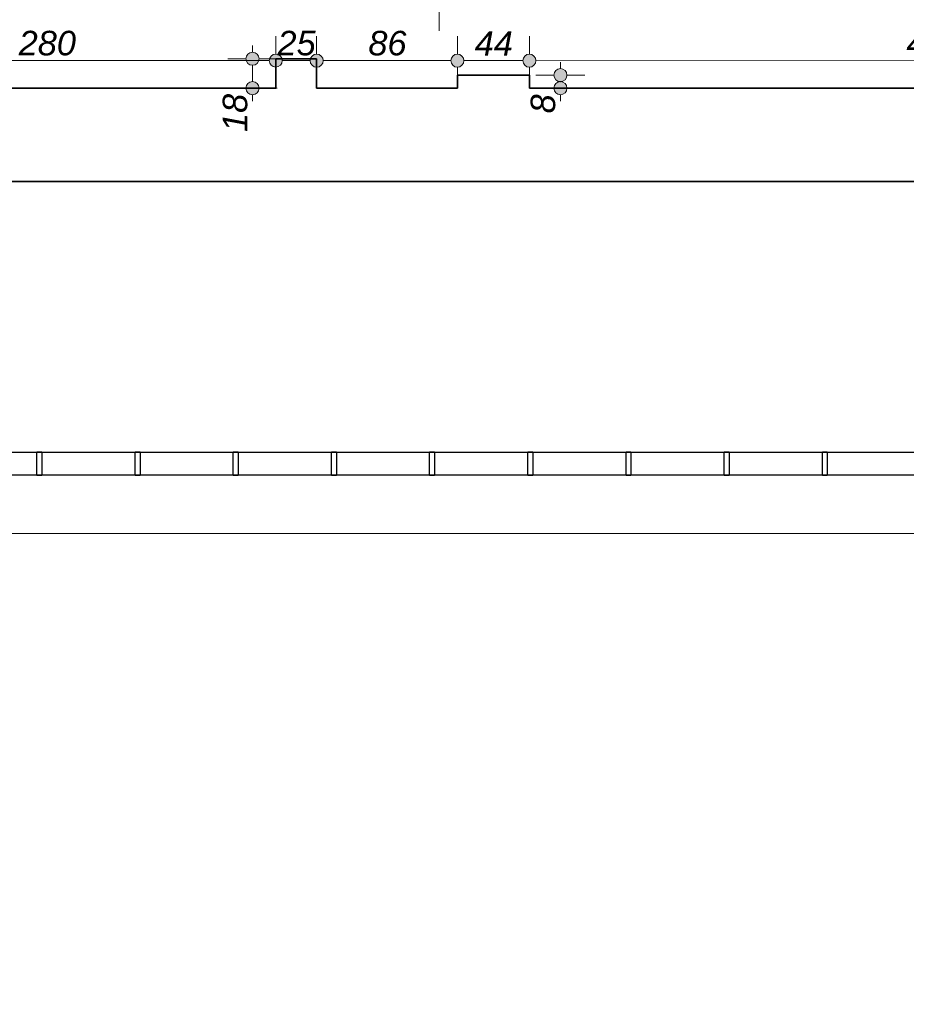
# Model space of a CAD drawing. Header units: millimetres. Extents: x -13944 to 84772, y -78836 to -35317.
# Tile 32 of 85: x 32400 to 37818, y -67712 to -61696. Entities that reach past the tile are written whole.
import ezdxf

# ---------------------------------------------------------------- set-up
doc = ezdxf.new("R2010")
doc.units = ezdxf.units.MM
doc.header["$MEASUREMENT"] = 0
for name, color, linetype, lineweight in [('0_Nr_pióra__3', 7, 'Continuous', 20), ('Instalacje - Went_Klim_Nr_pióra__42', 150, 'Continuous', 13), ('Konstrukcja - Stropy_Nr_pióra__1', 7, 'Continuous', 0), ('Konstrukcja - Ściany zew_Nr_pióra__6', 7, 'Continuous', 35), ('Wnętrze - Umeblowanie_Nr_pióra__4', 7, 'Continuous', 25), ('Wymiarowanie - Ogólne_Nr_pióra__82', 114, 'Continuous', 13)]:
    doc.layers.add(name, color=color, linetype=linetype, lineweight=lineweight)
doc.layers.add('Wymiarowanie - Ogólne', color=7, linetype='Continuous')
doc.styles.add('GENERATED_STYLE_3', font='txt')
doc.styles.add('GENERATED_STYLE_4', font='txt')
doc.dimstyles.new('GENERATED_STYLE__1', dxfattribs={"dimtxt": 150, "dimasz": 152, "dimexe": 0.18, "dimexo": 0, "dimgap": 0.09, "dimtad": 1, "dimlfac": 0.1, "dimzin": 0, "dimdsep": 46, "dimtxsty": 'GENERATED_STYLE_3', "dimblk": 'ARROWHEAD_11', "dimblk1": 'ARROWHEAD_11', "dimblk2": 'ARROWHEAD_11', "dimcen": 0.09, "dimclrd": 114, "dimclre": 114, "dimclrt": 114, "dimazin": 0, "dimtfac": 1, "dimtdec": 4, "dimtmove": 0, "dimatfit": 3, "dimfxl": 1, "dimtolj": 1, "dimtzin": 0, "dimarcsym": 0})
doc.dimstyles.new('GENERATED_STYLE__2', dxfattribs={"dimtxt": 150, "dimasz": 152, "dimexe": 0.18, "dimexo": 0, "dimgap": 0.09, "dimtad": 1, "dimtih": 1, "dimtoh": 1, "dimlfac": 0.1, "dimzin": 0, "dimdsep": 46, "dimtxsty": 'GENERATED_STYLE_3', "dimblk": 'ARROWHEAD_11', "dimblk1": 'ARROWHEAD_11', "dimblk2": 'ARROWHEAD_11', "dimcen": 0.09, "dimclrd": 114, "dimclre": 114, "dimclrt": 114, "dimazin": 0, "dimtfac": 1, "dimtdec": 4, "dimtmove": 0, "dimatfit": 3, "dimfxl": 1, "dimtolj": 1, "dimtzin": 0, "dimarcsym": 0})
doc.dimstyles.new('GENERATED_STYLE__3', dxfattribs={"dimtxt": 150, "dimasz": 152, "dimexe": 0.18, "dimexo": 0, "dimgap": 0.09, "dimtad": 1, "dimlfac": 0.1, "dimzin": 0, "dimdsep": 46, "dimtxsty": 'GENERATED_STYLE_3', "dimblk": 'ARROWHEAD_11', "dimblk1": 'ARROWHEAD_11', "dimblk2": 'ARROWHEAD_11', "dimcen": 0.09, "dimclrd": 114, "dimclre": 114, "dimclrt": 114, "dimazin": 0, "dimtfac": 1, "dimtdec": 4, "dimtmove": 2, "dimatfit": 3, "dimfxl": 1, "dimtolj": 1, "dimtzin": 0, "dimarcsym": 0})

# ---------------------------------------------------------------- blocks, each defined once
blk = doc.blocks.new('*D98')
at = {"layer": 'Wymiarowanie - Ogólne_Nr_pióra__82', "linetype": 'Continuous'}
for points in [[(29964.6, -64834.5), (29961.6, -64819.2), (29952.9, -64806.3), (29939.9, -64797.6), (29924.6, -64794.5), (29909.3, -64797.6), (29896.3, -64806.3), (29887.6, -64819.2), (29884.6, -64834.5), (29887.6, -64849.8), (29896.3, -64862.8), (29909.3, -64871.5), (29924.6, -64874.5), (29939.9, -64871.5), (29952.9, -64862.8), (29961.6, -64849.8)], [(48315.4, -64834.5), (48312.3, -64819.2), (48303.7, -64806.3), (48290.7, -64797.6), (48275.4, -64794.5), (48260.1, -64797.6), (48247.1, -64806.3), (48238.4, -64819.2), (48235.4, -64834.5), (48238.4, -64849.8), (48247.1, -64862.8), (48260.1, -64871.5), (48275.4, -64874.5), (48290.7, -64871.5), (48303.7, -64862.8), (48312.3, -64849.8)]]:
    blk.add_hatch(color=256, dxfattribs=at).paths.add_polyline_path(points)
for p, q in [((29924.6, -64794.5), (29924.6, -64684.5)), ((48275.4, -64794.5), (48275.4, -64684.5)), ((29844.6, -64834.5), (29884.6, -64834.5)), ((29964.6, -64834.5), (48235.4, -64834.5)), ((48315.4, -64834.5), (48355.4, -64834.5)), ((29924.6, -64984.5), (29924.6, -64874.5)), ((48275.4, -64984.5), (48275.4, -64874.5))]:
    blk.add_line(p, q, dxfattribs=at)
for centre in [(29924.6, -64834.5), (48275.4, -64834.5)]:
    blk.add_circle(centre, 40, dxfattribs=at)
at = {"layer": 'Wymiarowanie - Ogólne_Nr_pióra__82', "insert": (38843.5, -64804.5), "char_height": 150, "attachment_point": 7, "style": 'GENERATED_STYLE_3'}
blk.add_mtext('\\A1;{\\fArial|b0|i1|c238|p38;1 835}', dxfattribs=at)
blk = doc.blocks.new('ARROWHEAD_11')
at = {"color": 0, "linetype": 'Continuous', "lineweight": 0}
blk.add_line((0, 0), (-1, 0), dxfattribs=at)
at = {"color": 0, "linetype": 'Continuous', "lineweight": 0, "const_width": 0.25, "flags": 128}
blk.add_lwpolyline([(-0.125, 0, 1), (0.125, 0, 1)], format="xyb", close=True, dxfattribs=at)
blk = doc.blocks.new('*D343')
at = {"layer": 'Wymiarowanie - Ogólne_Nr_pióra__82', "linetype": 'Continuous'}
for points in [[(31204.6, -61945.8), (31201.6, -61930.5), (31192.9, -61917.6), (31179.9, -61908.9), (31164.6, -61905.8), (31149.3, -61908.9), (31136.3, -61917.6), (31127.7, -61930.5), (31124.6, -61945.8), (31127.7, -61961.1), (31136.3, -61974.1), (31149.3, -61982.8), (31164.6, -61985.8), (31179.9, -61982.8), (31192.9, -61974.1), (31201.6, -61961.1)], [(34004.7, -61946), (34001.6, -61930.7), (33992.9, -61917.8), (33980, -61909.1), (33964.7, -61906), (33949.3, -61909.1), (33936.4, -61917.8), (33927.7, -61930.7), (33924.7, -61946), (33927.7, -61961.4), (33936.4, -61974.3), (33949.3, -61983), (33964.7, -61986), (33980, -61983), (33992.9, -61974.3), (34001.6, -61961.4)]]:
    blk.add_hatch(color=256, dxfattribs=at).paths.add_polyline_path(points)
for p, q in [((31164.6, -61905.8), (31164.6, -61795.8)), ((31204.6, -61945.8), (33924.7, -61946)), ((31164.6, -62095.8), (31164.6, -61985.8))]:
    blk.add_line(p, q, dxfattribs=at)
blk.add_circle((31164.6, -61945.8), 40, dxfattribs=at)
at = {"layer": 'Wymiarowanie - Ogólne_Nr_pióra__82', "insert": (32393.9, -61915.9), "char_height": 150, "attachment_point": 7, "rotation": 359.9958, "style": 'GENERATED_STYLE_3'}
blk.add_mtext('\\A1;{\\fArial|b0|i1|c238|p38;280}', dxfattribs=at)
blk = doc.blocks.new('*D344')
at = {"layer": 'Wymiarowanie - Ogólne_Nr_pióra__82', "linetype": 'Continuous'}
for points in [[(34004.7, -61946), (34001.6, -61930.7), (33992.9, -61917.8), (33980, -61909.1), (33964.7, -61906), (33949.3, -61909.1), (33936.4, -61917.8), (33927.7, -61930.7), (33924.7, -61946), (33927.7, -61961.4), (33936.4, -61974.3), (33949.3, -61983), (33964.7, -61986), (33980, -61983), (33992.9, -61974.3), (34001.6, -61961.4)], [(34254.7, -61946.1), (34251.6, -61930.8), (34243, -61917.8), (34230, -61909.1), (34214.7, -61906.1), (34199.4, -61909.1), (34186.4, -61917.8), (34177.7, -61930.8), (34174.7, -61946.1), (34177.7, -61961.4), (34186.4, -61974.3), (34199.4, -61983), (34214.7, -61986.1), (34230, -61983), (34243, -61974.3), (34251.6, -61961.4)]]:
    blk.add_hatch(color=256, dxfattribs=at).paths.add_polyline_path(points)
for p, q in [((33964.7, -61906), (33964.7, -61796)), ((34004.7, -61946), (34174.7, -61946.1)), ((33964.6, -62096), (33964.6, -61986))]:
    blk.add_line(p, q, dxfattribs=at)
blk.add_circle((33964.7, -61946), 40, dxfattribs=at)
at = {"layer": 'Wymiarowanie - Ogólne_Nr_pióra__82', "insert": (33975.2, -61916), "char_height": 150, "attachment_point": 7, "rotation": 359.9958, "style": 'GENERATED_STYLE_3'}
blk.add_mtext('\\A1;{\\fArial|b0|i1|c238|p38;25}', dxfattribs=at)
blk = doc.blocks.new('*D345')
at = {"layer": 'Wymiarowanie - Ogólne_Nr_pióra__82', "linetype": 'Continuous'}
for points in [[(34254.7, -61946.1), (34251.6, -61930.8), (34243, -61917.8), (34230, -61909.1), (34214.7, -61906.1), (34199.4, -61909.1), (34186.4, -61917.8), (34177.7, -61930.8), (34174.7, -61946.1), (34177.7, -61961.4), (34186.4, -61974.3), (34199.4, -61983), (34214.7, -61986.1), (34230, -61983), (34243, -61974.3), (34251.6, -61961.4)], [(35114.6, -61946.1), (35111.6, -61930.8), (35102.9, -61917.8), (35089.9, -61909.2), (35074.6, -61906.1), (35059.3, -61909.2), (35046.4, -61917.8), (35037.7, -61930.8), (35034.6, -61946.1), (35037.7, -61961.4), (35046.4, -61974.4), (35059.3, -61983.1), (35074.6, -61986.1), (35089.9, -61983.1), (35102.9, -61974.4), (35111.6, -61961.4)]]:
    blk.add_hatch(color=256, dxfattribs=at).paths.add_polyline_path(points)
for p, q in [((34214.7, -61906.1), (34214.7, -61796.1)), ((35074.6, -61906.1), (35074.6, -61796.1)), ((34254.7, -61946.1), (35034.6, -61946.1)), ((34214.7, -62096.1), (34214.7, -61986.1))]:
    blk.add_line(p, q, dxfattribs=at)
blk.add_circle((34214.7, -61946.1), 40, dxfattribs=at)
at = {"layer": 'Wymiarowanie - Ogólne_Nr_pióra__82', "insert": (34530.8, -61916.1), "char_height": 150, "attachment_point": 7, "rotation": 359.9958, "style": 'GENERATED_STYLE_3'}
blk.add_mtext('\\A1;{\\fArial|b0|i1|c238|p38;86}', dxfattribs=at)
blk = doc.blocks.new('*D346')
at = {"layer": 'Wymiarowanie - Ogólne_Nr_pióra__82', "linetype": 'Continuous'}
for points in [[(35114.6, -61946.1), (35111.6, -61930.8), (35102.9, -61917.8), (35089.9, -61909.2), (35074.6, -61906.1), (35059.3, -61909.2), (35046.4, -61917.8), (35037.7, -61930.8), (35034.6, -61946.1), (35037.7, -61961.4), (35046.4, -61974.4), (35059.3, -61983.1), (35074.6, -61986.1), (35089.9, -61983.1), (35102.9, -61974.4), (35111.6, -61961.4)], [(35554.6, -61946.2), (35551.6, -61930.9), (35542.9, -61917.9), (35529.9, -61909.2), (35514.6, -61906.2), (35499.3, -61909.2), (35486.3, -61917.9), (35477.7, -61930.9), (35474.6, -61946.2), (35477.7, -61961.5), (35486.3, -61974.4), (35499.3, -61983.1), (35514.6, -61986.2), (35529.9, -61983.1), (35542.9, -61974.4), (35551.6, -61961.5)]]:
    blk.add_hatch(color=256, dxfattribs=at).paths.add_polyline_path(points)
for p, q in [((35074.6, -61906.1), (35074.6, -61796.1)), ((35114.6, -61946.1), (35474.6, -61946.2)), ((35074.6, -62096.1), (35074.6, -61986.1))]:
    blk.add_line(p, q, dxfattribs=at)
blk.add_circle((35074.6, -61946.1), 40, dxfattribs=at)
at = {"layer": 'Wymiarowanie - Ogólne_Nr_pióra__82', "insert": (35180.8, -61916.1), "char_height": 150, "attachment_point": 7, "rotation": 359.9958, "style": 'GENERATED_STYLE_3'}
blk.add_mtext('\\A1;{\\fArial|b0|i1|c238|p38;44}', dxfattribs=at)
blk = doc.blocks.new('*D347')
at = {"layer": 'Wymiarowanie - Ogólne_Nr_pióra__82', "linetype": 'Continuous'}
for points in [[(35554.6, -61946.2), (35551.6, -61930.9), (35542.9, -61917.9), (35529.9, -61909.2), (35514.6, -61906.2), (35499.3, -61909.2), (35486.3, -61917.9), (35477.7, -61930.9), (35474.6, -61946.2), (35477.7, -61961.5), (35486.3, -61974.4), (35499.3, -61983.1), (35514.6, -61986.2), (35529.9, -61983.1), (35542.9, -61974.4), (35551.6, -61961.5)], [(40504.7, -61946.5), (40501.6, -61931.2), (40492.9, -61918.2), (40480, -61909.6), (40464.7, -61906.5), (40449.3, -61909.6), (40436.4, -61918.2), (40427.7, -61931.2), (40424.7, -61946.5), (40427.7, -61961.8), (40436.4, -61974.8), (40449.3, -61983.5), (40464.7, -61986.5), (40480, -61983.5), (40492.9, -61974.8), (40501.6, -61961.8)]]:
    blk.add_hatch(color=256, dxfattribs=at).paths.add_polyline_path(points)
for p, q in [((35514.6, -61906.2), (35514.6, -61796.2)), ((40464.7, -61906.5), (40464.7, -61796.5)), ((35554.6, -61946.2), (40424.7, -61946.5)), ((35514.6, -62096.2), (35514.6, -61986.2))]:
    blk.add_line(p, q, dxfattribs=at)
blk.add_circle((35514.6, -61946.2), 40, dxfattribs=at)
at = {"layer": 'Wymiarowanie - Ogólne_Nr_pióra__82', "insert": (37818.9, -61916.3), "char_height": 150, "attachment_point": 7, "rotation": 359.9958, "style": 'GENERATED_STYLE_3'}
blk.add_mtext('\\A1;{\\fArial|b0|i1|c238|p38;495}', dxfattribs=at)
blk = doc.blocks.new('*D376')
at = {"layer": 'Wymiarowanie - Ogólne_Nr_pióra__82', "linetype": 'Continuous'}
for points in [[(33862.6, -61934.3), (33859.5, -61919), (33850.8, -61906), (33837.9, -61897.3), (33822.6, -61894.3), (33807.3, -61897.3), (33794.3, -61906), (33785.6, -61919), (33782.6, -61934.3), (33785.6, -61949.6), (33794.3, -61962.5), (33807.3, -61971.2), (33822.6, -61974.3), (33837.9, -61971.2), (33850.8, -61962.5), (33859.5, -61949.6)], [(33862.6, -62114.3), (33859.5, -62099), (33850.8, -62086), (33837.9, -62077.3), (33822.6, -62074.3), (33807.3, -62077.3), (33794.3, -62086), (33785.6, -62099), (33782.6, -62114.3), (33785.6, -62129.6), (33794.3, -62142.5), (33807.3, -62151.2), (33822.6, -62154.3), (33837.9, -62151.2), (33850.8, -62142.5), (33859.5, -62129.6)]]:
    blk.add_hatch(color=256, dxfattribs=at).paths.add_polyline_path(points)
for p, q in [((33822.6, -61894.3), (33822.6, -61854.3)), ((33782.6, -61934.3), (33672.6, -61934.3)), ((33972.6, -61934.3), (33862.6, -61934.3)), ((33822.6, -62074.3), (33822.6, -61974.3)), ((33782.6, -62114.3), (33672.6, -62114.3)), ((33972.6, -62114.3), (33862.6, -62114.3)), ((33822.6, -62194.3), (33822.6, -62154.3))]:
    blk.add_line(p, q, dxfattribs=at)
for centre in [(33822.6, -61934.3), (33822.6, -62114.3)]:
    blk.add_circle(centre, 40, dxfattribs=at)
at = {"layer": 'Wymiarowanie - Ogólne_Nr_pióra__82', "insert": (33792.6, -62381.9), "char_height": 150, "attachment_point": 7, "rotation": 90, "style": 'GENERATED_STYLE_3'}
blk.add_mtext('\\A1;{\\fArial|b0|i1|c238|p38;18}', dxfattribs=at)
blk = doc.blocks.new('*D377')
at = {"layer": 'Wymiarowanie - Ogólne_Nr_pióra__82', "linetype": 'Continuous'}
for points in [[(35744.5, -62034.4), (35741.5, -62019.1), (35732.8, -62006.1), (35719.8, -61997.4), (35704.5, -61994.4), (35689.2, -61997.4), (35676.2, -62006.1), (35667.5, -62019.1), (35664.5, -62034.4), (35667.5, -62049.7), (35676.2, -62062.7), (35689.2, -62071.3), (35704.5, -62074.4), (35719.8, -62071.3), (35732.8, -62062.7), (35741.5, -62049.7)], [(35744.5, -62114.4), (35741.5, -62099.1), (35732.8, -62086.1), (35719.8, -62077.4), (35704.5, -62074.4), (35689.2, -62077.4), (35676.2, -62086.1), (35667.5, -62099.1), (35664.5, -62114.4), (35667.5, -62129.7), (35676.2, -62142.7), (35689.2, -62151.3), (35704.5, -62154.4), (35719.8, -62151.3), (35732.8, -62142.7), (35741.5, -62129.7)]]:
    blk.add_hatch(color=256, dxfattribs=at).paths.add_polyline_path(points)
for p, q in [((35704.5, -61994.4), (35704.5, -61954.4)), ((35664.5, -62034.4), (35554.5, -62034.4)), ((35854.5, -62034.4), (35744.5, -62034.4)), ((35664.5, -62114.4), (35554.5, -62114.4)), ((35854.5, -62114.4), (35744.5, -62114.4)), ((35704.5, -62194.4), (35704.5, -62154.4))]:
    blk.add_line(p, q, dxfattribs=at)
for centre in [(35704.5, -62034.4), (35704.5, -62114.4)]:
    blk.add_circle(centre, 40, dxfattribs=at)
blk.add_point((35704.5, -62074.4), dxfattribs=at)
at = {"layer": 'Wymiarowanie - Ogólne_Nr_pióra__82', "insert": (35674.5, -62268.2), "char_height": 150, "attachment_point": 7, "rotation": 90, "style": 'GENERATED_STYLE_3'}
blk.add_mtext('\\A1;{\\fArial|b0|i1|c238|p38;8}', dxfattribs=at)

msp = doc.modelspace()

# ---------------------------------------------------------------- linework, layer by layer
at = {"layer": 'Instalacje - Went_Klim_Nr_pióra__42', "linetype": 'Continuous'}
msp.add_line((34962.77, -61763.877), (34962.77, -61529.486), dxfattribs=at)
at = {"layer": 'Konstrukcja - Stropy_Nr_pióra__1', "linetype": 'Continuous', "flags": 128}
for points in [[(2164.596, -62391.747), (2164.596, -66752.955), (28418.016, -66749.91), (28418.016, -62684.566), (51525.096, -62684.566), (55044.372, -65629.384), (57269.596, -65629.126), (57269.596, -65629.384), (60264.596, -65629.384), (60264.596, -59579.384), (37951.507, -40862.978), (28294.596, -40862.978), (28294.596, -47992.978), (2164.596, -47992.978), (2164.596, -58010.641)], [(2164.596, -66752.955), (2164.596, -76044.91), (6159.596, -76044.91), (6159.041, -71572.176), (27734.596, -71572.176), (27734.596, -70122.176), (29924.596, -70122.176), (29924.596, -64338.978), (48317.016, -64338.978), (52953.596, -68219.724), (52953.596, -70122.176), (57269.596, -70122.176), (57269.596, -65629.384), (55044.372, -65629.384), (51526.196, -62685.486), (48316.127, -62681.583), (28417.544, -62683.891), (28418.016, -66749.91)]]:
    msp.add_lwpolyline(points, close=True, dxfattribs=at)
at = {"layer": 'Konstrukcja - Ściany zew_Nr_pióra__6', "linetype": 'Continuous', "flags": 128}
for points in [[(33964.651, -61934.26), (33964.638, -62114.26)], [(34214.67, -61934.278), (33964.651, -61934.26)], [(34214.652, -62114.278), (34214.67, -61934.278)], [(35074.629, -62034.384), (35074.625, -62114.384)], [(35514.612, -62034.373), (35074.629, -62034.384)], [(35514.61, -62114.373), (35514.612, -62034.373)], [(33964.638, -62114.26), (31164.596, -62114.054)], [(35074.625, -62114.384), (34214.652, -62114.278)], [(40464.638, -62114.737), (35514.61, -62114.373)], [(29924.596, -62683.963), (33964.596, -62684.26)], [(33964.596, -62684.26), (34214.596, -62684.278)], [(34214.596, -62684.278), (35074.596, -62684.384)], [(35074.596, -62684.384), (35514.596, -62684.373)], [(35514.596, -62684.373), (40464.596, -62684.737)]]:
    msp.add_lwpolyline(points, dxfattribs=at)
at = {"layer": 'Wnętrze - Umeblowanie_Nr_pióra__4', "linetype": 'Continuous'}
for p, q in [((29924.596, -64338.978), (48320.145, -64338.978)), ((32505.145, -64480.978), (32505.145, -64336.978)), ((32505.145, -64336.978), (32535.145, -64336.978)), ((32535.145, -64336.978), (32535.145, -64480.978)), ((33105.145, -64480.978), (33105.145, -64336.978)), ((33105.145, -64336.978), (33135.145, -64336.978)), ((33135.145, -64336.978), (33135.145, -64480.978)), ((33705.145, -64480.978), (33705.145, -64336.978)), ((33705.145, -64336.978), (33735.145, -64336.978)), ((33735.145, -64336.978), (33735.145, -64480.978)), ((34305.145, -64480.978), (34305.145, -64336.978)), ((34305.145, -64336.978), (34335.145, -64336.978)), ((34335.145, -64336.978), (34335.145, -64480.978)), ((34905.145, -64480.978), (34905.145, -64336.978)), ((34905.145, -64336.978), (34935.145, -64336.978)), ((34935.145, -64336.978), (34935.145, -64480.978)), ((35505.145, -64480.978), (35505.145, -64336.978)), ((35505.145, -64336.978), (35535.145, -64336.978)), ((35535.145, -64336.978), (35535.145, -64480.978)), ((36105.145, -64480.978), (36105.145, -64336.978)), ((36105.145, -64336.978), (36135.145, -64336.978)), ((36135.145, -64336.978), (36135.145, -64480.978)), ((36705.145, -64480.978), (36705.145, -64336.978)), ((36705.145, -64336.978), (36735.145, -64336.978)), ((36735.145, -64336.978), (36735.145, -64480.978)), ((37305.145, -64480.978), (37305.145, -64336.978)), ((37305.145, -64336.978), (37335.145, -64336.978)), ((37335.145, -64336.978), (37335.145, -64480.978)), ((48320.145, -64478.978), (29924.596, -64478.978)), ((32535.145, -64480.978), (32505.145, -64480.978)), ((33135.145, -64480.978), (33105.145, -64480.978)), ((33735.145, -64480.978), (33705.145, -64480.978)), ((34335.145, -64480.978), (34305.145, -64480.978)), ((34935.145, -64480.978), (34905.145, -64480.978)), ((35535.145, -64480.978), (35505.145, -64480.978)), ((36135.145, -64480.978), (36105.145, -64480.978)), ((36735.145, -64480.978), (36705.145, -64480.978)), ((37335.145, -64480.978), (37305.145, -64480.978))]:
    msp.add_line(p, q, dxfattribs=at)

# ---------------------------------------------------------------- texts
at = {"layer": '0_Nr_pióra__3', "linetype": 'Continuous', "insert": (36547.146, -60983.934), "char_height": 150, "attachment_point": 2, "style": 'GENERATED_STYLE_4'}
msp.add_mtext('\\A1;{\\fArial|b0|i0|c0|p38;h\\fArial|b0|i0|c0|p38;\\A1{\\H.66x;\\S ^ pom;}\\fArial|b0|i0|c0|p38;=2,50m}', dxfattribs=at)

# ---------------------------------------------------------------- dimensions: what is measured, and where the dimension line sits
at = {"layer": 'Wymiarowanie - Ogólne', "color": 114, "linetype": 'Continuous', "lineweight": 13}
for base, p1, p2, angle, dimstyle, picture, middle, turn in [((33964.651, -61946.045), (31164.596, -62114.054), (33964.651, -61934.26), 359.9957961, 'GENERATED_STYLE__1', '*D343', (32564.637, -61840.943), 359.9957961), ((34214.669, -61946.064), (33964.651, -61934.26), (34214.67, -61934.278), 359.9957961, 'GENERATED_STYLE__3', '*D344', (34089.083, -61841.034), 359.9957961), ((35074.635, -61946.127), (34214.67, -61934.278), (35074.629, -62034.384), 359.9957961, 'GENERATED_STYLE__1', '*D345', (34644.66, -61841.095), 359.9957961), ((35514.619, -61946.159), (35074.629, -62034.384), (35514.612, -62034.373), 359.9957961, 'GENERATED_STYLE__1', '*D346', (35294.635, -61841.143), 359.9957961), ((40464.651, -61946.522), (35514.612, -62034.373), (40464.642, -62064.737), 359.9957961, 'GENERATED_STYLE__1', '*D347', (37989.642, -61841.341), 359.9957961), ((33822.564, -61934.26), (33885.406, -62114.26), (33885.42, -61934.26), 90, 'GENERATED_STYLE__1', '*D376', (33717.564, -62268.089), 90), ((35704.496, -62034.373), (35514.61, -62114.373), (35514.612, -62034.373), 90, 'GENERATED_STYLE__1', '*D377', (35599.496, -62211.288), 90)]:
    dim = msp.add_linear_dim(base=base, p1=p1, p2=p2, angle=angle, dimstyle=dimstyle, dxfattribs=at)
    dim.commit()
    dim.dimension.update_dxf_attribs({"geometry": picture, "text_midpoint": middle, "dimtype": 160, "text_rotation": turn})
dim = msp.add_linear_dim(base=(48275.394, -64834.54), p1=(29924.596, -64478.978), p2=(48275.394, -64479.712), text='1 835', dimstyle='GENERATED_STYLE__2', dxfattribs=at)
dim.commit()
dim.dimension.update_dxf_attribs({"geometry": '*D98', "text_midpoint": (39099.995, -64729.54), "dimtype": 160})

doc.saveas('drawing.dxf')
